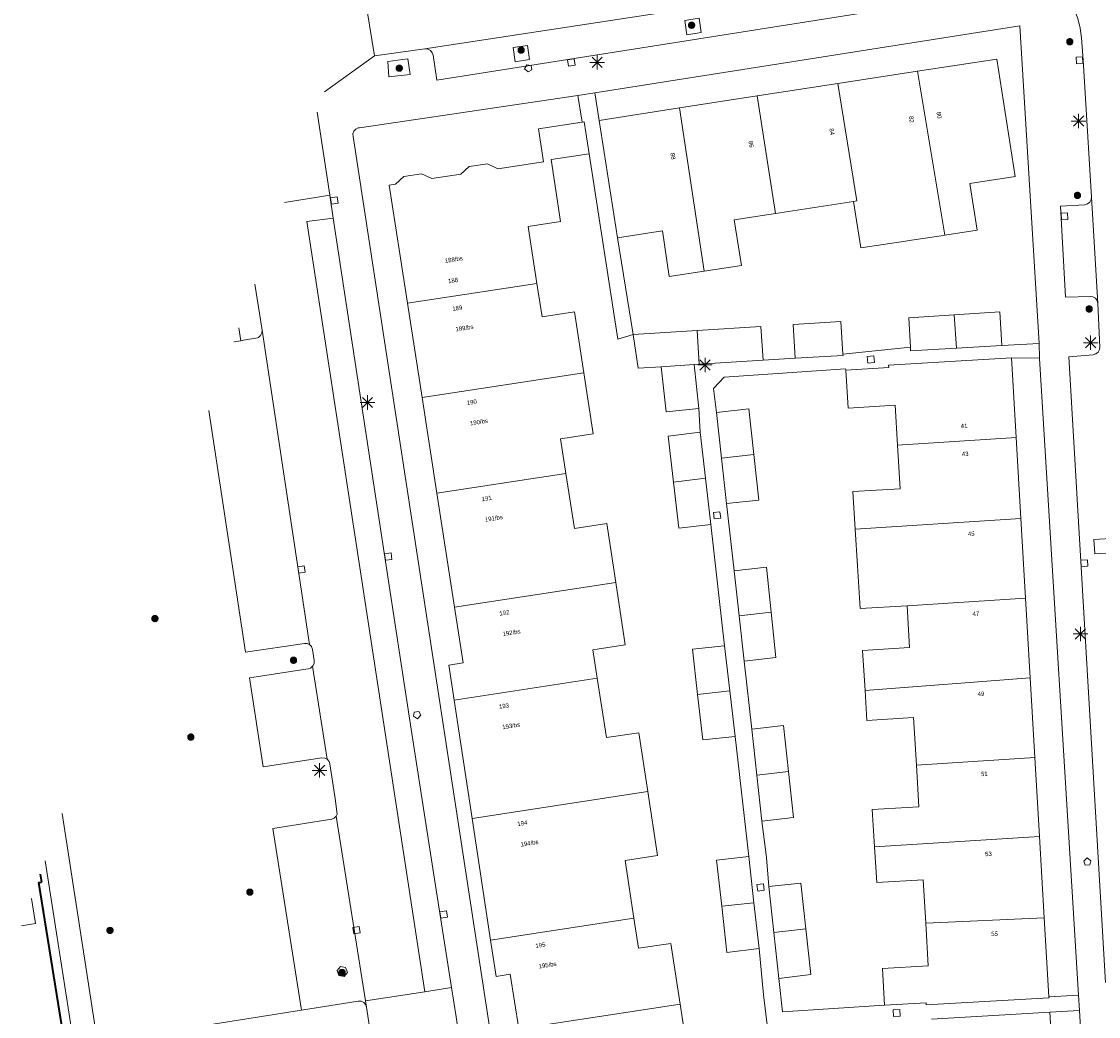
# Model space of a CAD drawing. Header units: metres. Extents: x 135779 to 137489, y 452643 to 455118.
# Tile 125 of 256: x 136063 to 136138, y 453818 to 453887. Entities that reach past the tile are written whole.
import ezdxf
from ezdxf.enums import TextEntityAlignment as Align

# ---------------------------------------------------------------- set-up
doc = ezdxf.new("R2010")
doc.units = ezdxf.units.M
doc.linetypes.add('DGN_Style_4', pattern=[89.853097, 44.898487, -22.449243, 0.056123, -22.449243])
for name, color, linetype, lineweight in [('KTop_NAR_Huisnummer (t)', 7, 'Continuous', 13), ('KTop_NAR_Huisnummer tijdelijk (t)', 7, 'Continuous', 13), ('KTop_OTD_Open verharding_tegels', 15, 'Continuous', 13), ('KTop_PAL_Lichtmast', 40, 'Continuous', 13), ('KTop_PND_Grondvlaksituatie van BAG-pand [tachy]', 1, 'Continuous', 13), ('KTop_PND_Pandscheiding', 40, 'Continuous', 13), ('KTop_PUT_Brandkraan of -put', 1, 'Continuous', 13), ('KTop_PUT_Kolk', 15, 'Continuous', 13), ('KTop_SHD_Hek (l)', 15, 'DGN_Style_4', 40), ('KTop_VGO_Boom', 92, 'Continuous', 13), ('KTop_WGD_Parkeervlak', 251, 'Continuous', 13), ('KTop_WGD_Rijbaan_Lokale weg', 251, 'Continuous', 13), ('KTop_WGD_Rijbaan_Lokale weg_verkeersdrempel', 40, 'Continuous', 13), ('KTop_WGD_Voetpad', 251, 'Continuous', 13), ('KTop_WGD_Voetpad_achterpad', 251, 'Continuous', 13)]:
    doc.layers.add(name, color=color, linetype=linetype, lineweight=lineweight)
doc.styles.add('Style-ROVU', font='ROVU.shx')
doc.styles.add('Style-ROVUCURSIEF', font='ROVUCURSIEF.shx')

# ---------------------------------------------------------------- blocks, each defined once
blk = doc.blocks.new('PAL_Lichtmast')
at = {"layer": 'KTop_PAL_Lichtmast'}
for p, q in [((-0.354, -0.354), (0.354, 0.354)), ((0.354, -0.354), (-0.354, 0.354)), ((0, -0.5), (0, 0.5)), ((-0.5, 0), (0.5, 0))]:
    blk.add_line(p, q, dxfattribs=at)
blk = doc.blocks.new('PUT_Brandkraan_of_-put')
at = {"layer": 'KTop_PUT_Brandkraan of -put'}
for p, q in [((-0.25, 0.034), (0, 0.25)), ((-0.158, -0.25), (-0.25, 0.034)), ((0, 0.25), (0.25, 0.033)), ((0.25, 0.033), (0.158, -0.25)), ((0.158, -0.25), (-0.158, -0.25))]:
    blk.add_line(p, q, dxfattribs=at)
blk = doc.blocks.new('PUT_Kolk')
at = {"layer": 'KTop_PUT_Kolk', "flags": 128}
blk.add_lwpolyline([(0.225, -0.225), (0.225, 0.225), (-0.225, 0.225), (-0.225, -0.225), (0.225, -0.225)], dxfattribs=at)
blk = doc.blocks.new('VGO_Boom')
at = {"layer": 'KTop_VGO_Boom', "flags": 128}
for points in [[(0.215, 0), (0.214, 0.022), (0.21, 0.045), (0.204, 0.066), (0.196, 0.087), (0.186, 0.108), (0.174, 0.126), (0.16, 0.144), (0.144, 0.16), (0.126, 0.174), (0.107, 0.186), (0.087, 0.196), (0.066, 0.204), (0.045, 0.21), (0.022, 0.214), (-0.001, 0.215), (-0.023, 0.214), (-0.045, 0.21), (-0.067, 0.204), (-0.088, 0.196), (-0.108, 0.186), (-0.127, 0.174), (-0.144, 0.16), (-0.16, 0.144), (-0.174, 0.126), (-0.187, 0.107), (-0.197, 0.087), (-0.205, 0.066), (-0.211, 0.045), (-0.214, 0.022), (-0.215, -0.001), (-0.214, -0.023), (-0.211, -0.045), (-0.205, -0.067), (-0.197, -0.088), (-0.187, -0.108), (-0.174, -0.127), (-0.16, -0.144), (-0.144, -0.16), (-0.127, -0.174), (-0.108, -0.187), (-0.088, -0.197), (-0.067, -0.205), (-0.045, -0.211), (-0.023, -0.214), (0, -0.215), (0.022, -0.214), (0.045, -0.211), (0.066, -0.205), (0.087, -0.197), (0.108, -0.187), (0.126, -0.174), (0.144, -0.16), (0.16, -0.144), (0.174, -0.127), (0.186, -0.108), (0.196, -0.088), (0.204, -0.067), (0.21, -0.045), (0.214, -0.023), (0.215, -0.001)], [(0.155, 0), (0.154, 0.016), (0.152, 0.032), (0.147, 0.048), (0.142, 0.063), (0.134, 0.078), (0.125, 0.091), (0.115, 0.104), (0.104, 0.115), (0.091, 0.125), (0.077, 0.134), (0.063, 0.142), (0.048, 0.147), (0.032, 0.152), (0.016, 0.154), (-0.001, 0.155), (-0.017, 0.154), (-0.033, 0.152), (-0.048, 0.147), (-0.064, 0.142), (-0.078, 0.134), (-0.092, 0.125), (-0.104, 0.115), (-0.116, 0.104), (-0.126, 0.091), (-0.135, 0.077), (-0.142, 0.063), (-0.148, 0.048), (-0.152, 0.032), (-0.155, 0.016), (-0.155, -0.001), (-0.155, -0.017), (-0.152, -0.033), (-0.148, -0.048), (-0.142, -0.064), (-0.135, -0.078), (-0.126, -0.092), (-0.116, -0.104), (-0.104, -0.116), (-0.092, -0.126), (-0.078, -0.135), (-0.064, -0.142), (-0.048, -0.148), (-0.033, -0.152), (-0.017, -0.155), (0, -0.155), (0.016, -0.155), (0.032, -0.152), (0.048, -0.148), (0.063, -0.142), (0.078, -0.135), (0.091, -0.126), (0.104, -0.116), (0.115, -0.104), (0.125, -0.092), (0.134, -0.078), (0.142, -0.064), (0.147, -0.048), (0.152, -0.033), (0.154, -0.017), (0.155, -0.001)], [(0.095, 0), (0.094, 0.01), (0.093, 0.02), (0.09, 0.029), (0.087, 0.039), (0.082, 0.048), (0.077, 0.056), (0.071, 0.064), (0.064, 0.071), (0.056, 0.077), (0.047, 0.082), (0.039, 0.087), (0.029, 0.09), (0.02, 0.093), (0.01, 0.094), (-0.001, 0.095), (-0.01, 0.094), (-0.02, 0.093), (-0.03, 0.09), (-0.039, 0.087), (-0.048, 0.082), (-0.056, 0.077), (-0.064, 0.071), (-0.071, 0.064), (-0.077, 0.056), (-0.083, 0.047), (-0.087, 0.039), (-0.091, 0.029), (-0.093, 0.02), (-0.095, 0.01), (-0.095, -0.001), (-0.095, -0.01), (-0.093, -0.02), (-0.091, -0.03), (-0.087, -0.039), (-0.083, -0.048), (-0.077, -0.056), (-0.071, -0.064), (-0.064, -0.071), (-0.056, -0.077), (-0.048, -0.083), (-0.039, -0.087), (-0.03, -0.091), (-0.02, -0.093), (-0.01, -0.095), (0, -0.095), (0.01, -0.095), (0.02, -0.093), (0.029, -0.091), (0.039, -0.087), (0.048, -0.083), (0.056, -0.077), (0.064, -0.071), (0.071, -0.064), (0.077, -0.056), (0.082, -0.048), (0.087, -0.039), (0.09, -0.03), (0.093, -0.02), (0.094, -0.01), (0.095, -0.001)], [(0.035, 0), (0.035, 0.004), (0.034, 0.007), (0.033, 0.011), (0.032, 0.014), (0.03, 0.018), (0.028, 0.021), (0.026, 0.023), (0.023, 0.026), (0.021, 0.028), (0.017, 0.03), (0.014, 0.032), (0.011, 0.033), (0.007, 0.034), (0.004, 0.035), (-0.001, 0.035), (-0.004, 0.035), (-0.008, 0.034), (-0.011, 0.033), (-0.015, 0.032), (-0.018, 0.03), (-0.021, 0.028), (-0.024, 0.026), (-0.027, 0.023), (-0.029, 0.021), (-0.031, 0.017), (-0.032, 0.014), (-0.034, 0.011), (-0.035, 0.007), (-0.035, 0.004), (-0.035, -0.001), (-0.035, -0.004), (-0.035, -0.008), (-0.034, -0.011), (-0.032, -0.015), (-0.031, -0.018), (-0.029, -0.021), (-0.027, -0.024), (-0.024, -0.027), (-0.021, -0.029), (-0.018, -0.031), (-0.015, -0.032), (-0.011, -0.034), (-0.008, -0.035), (-0.004, -0.035), (0, -0.035), (0.004, -0.035), (0.007, -0.035), (0.011, -0.034), (0.014, -0.032), (0.018, -0.031), (0.021, -0.029), (0.023, -0.027), (0.026, -0.024), (0.028, -0.021), (0.03, -0.018), (0.032, -0.015), (0.033, -0.011), (0.034, -0.008), (0.035, -0.004), (0.035, 0)]]:
    blk.add_lwpolyline(points, dxfattribs=at)

msp = doc.modelspace()

# ---------------------------------------------------------------- linework, layer by layer
at = {"layer": 'KTop_OTD_Open verharding_tegels', "flags": 128}
msp.add_lwpolyline([(136078.218, 453866.053), (136078.353, 453865.156)], dxfattribs=at)
at = {"layer": 'KTop_PND_Grondvlaksituatie van BAG-pand [tachy]', "flags": 128}
for points in [[(136126.966, 453872.453), (136129.182, 453872.785), (136128.694, 453876.018), (136131.822, 453876.5), (136130.548, 453884.617), (136125.062, 453883.77)], [(136125.062, 453883.77), (136119.567, 453882.922)], [(136119.567, 453882.922), (136114.008, 453882.064)], [(136114.008, 453882.064), (136108.645, 453881.236)], [(136108.645, 453881.236), (136103.096, 453880.38)], [(136101.911, 453880.246), (136098.902, 453879.786), (136099.248, 453877.522), (136096.084, 453877.04), (136095.374, 453877.377), (136094.125, 453877.188), (136093.537, 453876.654), (136091.544, 453876.352), (136090.834, 453876.689), (136089.605, 453876.502), (136089.024, 453875.967), (136088.597, 453875.902), (136089.856, 453867.748)], [(136102.39, 453878.073), (136102.055, 453880.268), (136101.911, 453880.246)], [(136103.096, 453880.38), (136104.349, 453872.26)], [(136098.795, 453869.114), (136098.194, 453873.046), (136100.428, 453873.387), (136099.773, 453877.673), (136102.39, 453878.073)], [(136115.262, 453873.944), (136120.663, 453874.777)], [(136120.663, 453874.777), (136121.157, 453871.57), (136124.237, 453872.044), (136124.658, 453872.107), (136126.701, 453872.413), (136126.966, 453872.453)], [(136110.35, 453869.965), (136112.911, 453870.352), (136112.422, 453873.506), (136115.262, 453873.944)], [(136104.349, 453872.26), (136107.466, 453872.741), (136107.921, 453869.598), (136110.35, 453869.965)], [(136102.025, 453862.936), (136101.382, 453867.143), (136099.148, 453866.802), (136098.795, 453869.114)], [(136089.856, 453867.748), (136090.862, 453861.23)], [(136127.606, 453866.948), (136124.468, 453866.746), (136124.583, 453864.702)], [(136130.9, 453864.826), (136130.745, 453867.151), (136127.606, 453866.948)], [(136114.406, 453863.804), (136114.264, 453866.129), (136109.854, 453865.855)], [(136119.927, 453864.237), (136119.779, 453866.487), (136116.488, 453866.272), (136116.63, 453863.947)], [(136109.854, 453865.855), (136105.445, 453865.582)], [(136105.445, 453865.582), (136105.791, 453863.263), (136107.367, 453863.364)], [(136124.583, 453864.702), (136124.597, 453864.447), (136127.756, 453864.637)], [(136127.756, 453864.637), (136130.9, 453864.826)], [(136116.63, 453863.947), (136119.934, 453864.136), (136119.927, 453864.237)], [(136131.558, 453863.976), (136123.073, 453863.478), (136123.083, 453863.314), (136120.12, 453863.126)], [(136131.881, 453858.466), (136131.558, 453863.976)], [(136107.367, 453863.364), (136107.709, 453860.251), (136109.971, 453860.482)], [(136109.641, 453863.507), (136109.999, 453863.529)], [(136109.971, 453860.482), (136109.641, 453863.507)], [(136109.999, 453863.529), (136114.406, 453863.804)], [(136120.12, 453863.126), (136120.286, 453860.502), (136123.536, 453860.707), (136123.698, 453857.946)], [(136100.8, 453855.986), (136100.433, 453858.389), (136102.668, 453858.73), (136102.025, 453862.936)], [(136090.862, 453861.23), (136091.882, 453854.623)], [(136113.776, 453857.295), (136113.427, 453860.455), (136111.202, 453860.198)], [(136111.202, 453860.198), (136111.544, 453857.052)], [(136110.066, 453858.843), (136107.854, 453858.573), (136108.228, 453855.396)], [(136110.433, 453855.655), (136110.066, 453858.843)], [(136123.698, 453857.946), (136123.874, 453854.935), (136120.617, 453854.734), (136120.779, 453852.146)], [(136132.21, 453852.873), (136131.881, 453858.466)], [(136111.886, 453853.907), (136114.123, 453854.152), (136113.776, 453857.295)], [(136111.544, 453857.052), (136111.886, 453853.907)], [(136104.236, 453848.457), (136103.615, 453852.527), (136101.38, 453852.186), (136100.8, 453855.986)], [(136110.8, 453852.464), (136110.433, 453855.655)], [(136108.228, 453855.396), (136108.601, 453852.219), (136110.8, 453852.464)], [(136091.882, 453854.623), (136093.097, 453846.755)], [(136132.532, 453847.374), (136132.21, 453852.873)], [(136120.779, 453852.146), (136120.938, 453849.614), (136121.111, 453846.664), (136124.349, 453846.854)], [(136114.965, 453846.396), (136114.636, 453849.514), (136112.412, 453849.269)], [(136112.412, 453849.269), (136112.76, 453846.15)], [(136102.961, 453841.845), (136102.661, 453843.81), (136104.894, 453844.151), (136104.236, 453848.457)], [(136093.097, 453846.755), (136093.692, 453842.902), (136092.705, 453842.749), (136093.072, 453840.334)], [(136124.349, 453846.854), (136124.519, 453843.959), (136121.281, 453843.757), (136121.45, 453840.993)], [(136132.856, 453841.858), (136132.532, 453847.374)], [(136112.76, 453846.15), (136113.109, 453843.03)], [(136113.109, 453843.03), (136115.295, 453843.274), (136114.965, 453846.396)], [(136111.755, 453844.09), (136109.531, 453843.858), (136109.888, 453840.719)], [(136112.113, 453840.973), (136111.755, 453844.09)], [(136106.443, 453834.013), (136105.822, 453838.078), (136103.588, 453837.737), (136102.961, 453841.845)], [(136133.178, 453836.376), (136132.856, 453841.858)], [(136112.477, 453837.806), (136112.113, 453840.973)], [(136121.45, 453840.993), (136121.577, 453838.929), (136124.802, 453839.138), (136124.996, 453835.825)], [(136093.072, 453840.334), (136094.314, 453832.159)], [(136109.888, 453840.719), (136110.246, 453837.58), (136112.477, 453837.806)], [(136116.16, 453835.391), (136115.808, 453838.573), (136113.623, 453838.328)], [(136113.623, 453838.328), (136113.971, 453835.152)], [(136133.499, 453830.911), (136133.178, 453836.376)], [(136124.996, 453835.825), (136125.164, 453832.964), (136121.932, 453832.774), (136122.096, 453830.186)], [(136113.971, 453835.152), (136114.319, 453831.975)], [(136114.319, 453831.975), (136116.511, 453832.219), (136116.16, 453835.391)], [(136105.493, 453825.266), (136104.884, 453829.251), (136107.119, 453829.592), (136106.443, 453834.013)], [(136094.314, 453832.159), (136095.591, 453823.753)], [(136133.828, 453825.301), (136133.499, 453830.911)], [(136122.096, 453830.186), (136122.253, 453827.724), (136125.461, 453827.912), (136125.636, 453824.927)], [(136113.419, 453829.527), (136111.195, 453829.27), (136111.556, 453826.086)], [(136113.774, 453826.338), (136113.419, 453829.527)], [(136117.36, 453824.529), (136117.006, 453827.683), (136114.807, 453827.464)], [(136114.807, 453827.464), (136115.156, 453824.287)], [(136063.891, 453826.627), (136064.165, 453824.899), (136063.208, 453824.747)], [(136111.556, 453826.086), (136111.917, 453822.903), (136114.128, 453823.161)], [(136114.128, 453823.161), (136113.774, 453826.338)], [(136108.686, 453819.327), (136108.045, 453823.525), (136105.811, 453823.184), (136105.493, 453825.266)], [(136134.149, 453819.833), (136133.828, 453825.301)], [(136115.504, 453821.11), (136117.715, 453821.367), (136117.36, 453824.529)], [(136125.636, 453824.927), (136125.81, 453821.965), (136122.646, 453821.791), (136122.8, 453819.25)], [(136095.591, 453823.753), (136095.973, 453821.242), (136096.951, 453821.395), (136097.534, 453817.622)], [(136115.156, 453824.287), (136115.504, 453821.11)], [(136107.455, 453812.425), (136107.1, 453814.746), (136109.334, 453815.087), (136108.686, 453819.327)], [(136122.8, 453819.25), (136125.66, 453819.412), (136125.668, 453819.269), (136134.153, 453819.767), (136134.149, 453819.833)], [(136134.213, 453818.779), (136126.028, 453818.291)], [(136134.541, 453813.201), (136134.213, 453818.779)]]:
    msp.add_lwpolyline(points, dxfattribs=at)
at = {"layer": 'KTop_PND_Pandscheiding', "flags": 128}
for points in [[(136126.966, 453872.453), (136125.062, 453883.77)], [(136119.567, 453882.922), (136120.882, 453874.811), (136120.663, 453874.777)], [(136114.008, 453882.064), (136115.262, 453873.944)], [(136110.35, 453869.965), (136108.645, 453881.236)], [(136089.856, 453867.748), (136098.795, 453869.114)], [(136127.756, 453864.637), (136127.606, 453866.948)], [(136109.999, 453863.529), (136109.854, 453865.855)], [(136107.367, 453863.364), (136109.641, 453863.507)], [(136102.025, 453862.936), (136090.862, 453861.23)], [(136131.881, 453858.466), (136123.698, 453857.946)], [(136113.776, 453857.295), (136111.544, 453857.052)], [(136091.882, 453854.623), (136100.8, 453855.986)], [(136110.433, 453855.655), (136108.228, 453855.396)], [(136120.779, 453852.146), (136132.21, 453852.873)], [(136104.236, 453848.457), (136093.097, 453846.755)], [(136132.532, 453847.374), (136124.349, 453846.854)], [(136112.76, 453846.15), (136114.965, 453846.396)], [(136102.961, 453841.845), (136093.072, 453840.334)], [(136121.45, 453840.993), (136132.856, 453841.858)], [(136112.113, 453840.973), (136109.888, 453840.719)], [(136133.178, 453836.376), (136124.996, 453835.825)], [(136113.971, 453835.152), (136116.16, 453835.391)], [(136094.314, 453832.159), (136106.443, 453834.013)], [(136122.096, 453830.186), (136133.499, 453830.911)], [(136113.774, 453826.338), (136111.556, 453826.086)], [(136105.493, 453825.266), (136095.591, 453823.753)], [(136133.828, 453825.301), (136125.636, 453824.927)], [(136117.36, 453824.529), (136115.156, 453824.287)], [(136108.686, 453819.327), (136097.534, 453817.622)]]:
    msp.add_lwpolyline(points, dxfattribs=at)
at = {"layer": 'KTop_SHD_Hek (l)', "flags": 128}
for points in [[(136064.499, 453828.298), (136064.58, 453827.762)], [(136064.37, 453827.73), (136064.58, 453827.762)], [(136064.37, 453827.73), (136067.13, 453810.638), (136067.394, 453810.677), (136068.976, 453800)]]:
    msp.add_lwpolyline(points, dxfattribs=at)
at = {"layer": 'KTop_WGD_Parkeervlak', "flags": 128}
for points in [[(136109.986, 453887.435), (136108.998, 453887.279), (136109.154, 453886.292), (136110.142, 453886.448), (136109.986, 453887.435)], [(136097.301, 453884.415), (136098.289, 453884.572), (136098.133, 453885.559), (136097.145, 453885.402), (136097.301, 453884.415)], [(136078.353, 453865.156), (136078.537, 453865.185), (136079.527, 453865.359), (136079.57, 453865.381), (136079.718, 453865.513), (136079.804, 453865.692), (136079.812, 453865.89)], [(136077.864, 453865.079), (136078.353, 453865.156)], [(136083.09, 453844.165), (136082.936, 453844.234), (136082.737, 453844.245), (136078.662, 453843.636), (136076.142, 453860.34)], [(136138.426, 453851.501), (136137.255, 453851.432), (136137.314, 453850.434), (136138.485, 453850.503)], [(136084.321, 453836.24), (136084.142, 453836.326), (136083.943, 453836.335), (136079.896, 453835.71), (136078.94, 453841.867), (136083.005, 453842.496), (136083.151, 453842.542), (136083.308, 453842.664)], [(136082.53, 453818.923), (136080.55, 453831.458), (136084.622, 453832.099), (136084.805, 453832.179), (136084.942, 453832.323)], [(136085.223, 453821.923), (136084.991, 453821.644), (136085.117, 453821.304), (136085.474, 453821.243), (136085.706, 453821.522), (136085.58, 453821.862), (136085.223, 453821.923)]]:
    msp.add_lwpolyline(points, dxfattribs=at)
at = {"layer": 'KTop_WGD_Rijbaan_Lokale weg', "flags": 128}
for points in [[(136127.875, 453890.955), (136091.063, 453885.31)], [(136127.875, 453890.955), (136129.841, 453891.251), (136130.481, 453891.32), (136131.153, 453891.313), (136131.819, 453891.226), (136132.47, 453891.062), (136133.097, 453890.821), (136133.691, 453890.507), (136134.243, 453890.124), (136134.746, 453889.679), (136135.193, 453889.178), (136135.577, 453888.627), (136135.893, 453888.034), (136136.136, 453887.407), (136136.303, 453886.757), (136136.391, 453886.091), (136136.501, 453884.541), (136137.08, 453875.081)], [(136086.867, 453889.235), (136087.586, 453884.841)], [(136087.586, 453884.841), (136091.063, 453885.31)], [(136084.494, 453875.215), (136081.363, 453874.708)], [(136084.735, 453873.621), (136084.494, 453875.215)], [(136137.522, 453867.732), (136137.08, 453875.081)], [(136084.735, 453873.621), (136082.914, 453873.4), (136091.062, 453820.188)], [(136079.812, 453865.89), (136079.314, 453869.07)], [(136137.522, 453867.732), (136137.65, 453864.707)], [(136083.09, 453844.165), (136079.812, 453865.89)], [(136083.308, 453842.664), (136083.329, 453842.689), (136083.414, 453842.868), (136083.423, 453843.067), (136083.303, 453843.838), (136083.23, 453844.023), (136083.09, 453844.165)], [(136084.321, 453836.24), (136083.308, 453842.664)], [(136084.942, 453832.323), (136085.002, 453832.463), (136084.852, 453833.536), (136084.5, 453835.927), (136084.447, 453836.087), (136084.321, 453836.24)], [(136086.959, 453819.556), (136084.942, 453832.323)], [(136091.062, 453820.188), (136086.959, 453819.556)]]:
    msp.add_lwpolyline(points, dxfattribs=at)
at = {"layer": 'KTop_WGD_Rijbaan_Lokale weg_verkeersdrempel', "flags": 128}
for points in [[(136084.136, 453882.34), (136087.586, 453884.841)], [(136084.494, 453875.215), (136083.627, 453880.939)], [(136091.062, 453820.188), (136092.902, 453820.472)], [(136093.482, 453816.722), (136093.22, 453818.462), (136092.902, 453820.472)], [(136087.028, 453819.121), (136086.959, 453819.556)], [(136087.028, 453819.121), (136087.076, 453818.813), (136087.192, 453818.06), (136087.54, 453815.805)]]:
    msp.add_lwpolyline(points, dxfattribs=at)
at = {"layer": 'KTop_WGD_Voetpad', "flags": 128}
for points in [[(136091.063, 453885.31), (136091.262, 453885.297), (136091.439, 453885.207), (136091.568, 453885.055), (136091.624, 453884.888), (136091.881, 453883.151), (136127.636, 453888.811), (136127.453, 453890.403), (136127.47, 453890.601), (136127.562, 453890.777), (136127.716, 453890.903), (136127.875, 453890.955)], [(136102.796, 453882.281), (136132.14, 453886.907), (136133.478, 453864.961)], [(136089.883, 453884.634), (136088.506, 453884.449), (136088.564, 453883.379), (136090.039, 453883.538), (136089.883, 453884.634)], [(136100.076, 453788.009), (136098.239, 453800), (136086.098, 453879.265), (136086.084, 453879.457), (136086.149, 453879.639), (136086.281, 453879.779), (136086.459, 453879.854), (136086.554, 453879.863), (136101.626, 453882.107)], [(136102.796, 453882.281), (136101.626, 453882.107)], [(136137.08, 453875.081), (136137.058, 453874.903), (136136.962, 453874.728), (136136.806, 453874.605), (136136.614, 453874.552), (136134.941, 453874.441), (136135.281, 453868.161), (136137.008, 453868.211), (136137.183, 453868.185), (136137.355, 453868.085), (136137.474, 453867.925), (136137.522, 453867.732)], [(136092.902, 453820.472), (136091.715, 453827.967), (136090.104, 453838.312), (136088.282, 453850.204), (136084.735, 453873.621)], [(136133.498, 453863.944), (136133.478, 453864.961)], [(136137.65, 453864.707), (136137.63, 453864.544), (136137.537, 453864.369), (136137.382, 453864.243), (136137.191, 453864.188), (136135.511, 453864.051), (136138.051, 453820.821), (136139.744, 453820.921), (136139.78, 453820.922), (136139.975, 453820.879), (136140.137, 453820.764), (136140.242, 453820.594)], [(136133.498, 453863.944), (136133.499, 453863.932), (136136.192, 453819.941)], [(136066.022, 453832.491), (136068.458, 453816.672), (136082.53, 453818.923)], [(136076.119, 453755.435), (136074.137, 453767.972), (136071.674, 453785.044), (136069.391, 453800), (136068.165, 453808.03), (136065.632, 453824.23), (136064.835, 453829.223)], [(136082.53, 453818.923), (136086.456, 453819.538), (136086.655, 453819.529), (136086.835, 453819.443), (136086.967, 453819.294), (136087.028, 453819.121)], [(136136.257, 453818.878), (136136.192, 453819.941)], [(136136.257, 453818.878), (136137.354, 453800), (136137.897, 453790.66)]]:
    msp.add_lwpolyline(points, dxfattribs=at)
at = {"layer": 'KTop_WGD_Voetpad_achterpad', "flags": 128}
for points in [[(136101.626, 453882.107), (136101.911, 453880.246)], [(136103.096, 453880.38), (136102.796, 453882.281)], [(136102.39, 453878.073), (136104.377, 453865.257), (136105.445, 453865.582)], [(136105.445, 453865.582), (136104.349, 453872.26)], [(136124.583, 453864.702), (136119.927, 453864.237)], [(136133.478, 453864.961), (136130.9, 453864.826)], [(136116.63, 453863.947), (136114.406, 453863.804)], [(136131.558, 453863.976), (136133.498, 453863.944)], [(136111.202, 453860.198), (136110.981, 453861.863), (136111.721, 453862.647), (136120.095, 453863.208), (136120.12, 453863.126)], [(136109.971, 453860.482), (136110.066, 453858.843)], [(136112.412, 453849.269), (136111.886, 453853.907)], [(136110.8, 453852.464), (136111.755, 453844.09)], [(136113.623, 453838.328), (136113.109, 453843.03)], [(136112.477, 453837.806), (136113.419, 453829.527)], [(136114.807, 453827.464), (136114.638, 453829.458), (136114.319, 453831.975)], [(136114.128, 453823.161), (136114.432, 453819.978), (136115.057, 453814.901)], [(136122.8, 453819.25), (136115.747, 453818.801), (136115.504, 453821.11)], [(136136.192, 453819.941), (136134.149, 453819.833)], [(136134.213, 453818.779), (136136.257, 453818.878)]]:
    msp.add_lwpolyline(points, dxfattribs=at)

# ---------------------------------------------------------------- block references
at = {"layer": 'KTop_PAL_Lichtmast'}
for p in [(136102.952, 453884.381), (136136.192, 453880.332), (136137.022, 453865.022), (136110.405, 453863.48), (136087.095, 453860.888), (136136.322, 453844.902), (136083.785, 453835.477)]:
    msp.add_blockref('PAL_Lichtmast', p, dxfattribs=at)
at = {"layer": 'KTop_PUT_Brandkraan of -put'}
for p, rotation in [((136098.178, 453883.983), 98.99525446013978), ((136090.516, 453839.282), 188.7106782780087), ((136136.802, 453829.191), 3.362575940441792)]:
    msp.add_blockref('PUT_Brandkraan_of_-put', p, dxfattribs=dict(at, rotation=rotation))
at = {"layer": 'KTop_PUT_Kolk'}
for p, rotation in [((136136.257, 453884.53), 4.05934636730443), ((136101.172, 453884.37), 98.99525446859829), ((136084.807, 453874.847), 188.5975459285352), ((136135.217, 453873.753), 183.0989753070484), ((136121.853, 453863.862), 95.70328267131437), ((136111.236, 453853.093), 186.5608166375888), ((136088.53, 453850.243), 188.6131838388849), ((136136.588, 453849.783), 183.3625759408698), ((136082.537, 453849.359), 188.5804104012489), ((136114.236, 453827.392), 6.268923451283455), ((136092.357, 453825.517), 188.9993185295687), ((136086.342, 453824.442), 188.9776965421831), ((136123.638, 453818.714), 272.7795486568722)]:
    msp.add_blockref('PUT_Kolk', p, dxfattribs=dict(at, rotation=rotation))
at = {"layer": 'KTop_VGO_Boom'}
for p in [(136109.475, 453886.951), (136097.705, 453885.231), (136135.586, 453885.812), (136089.291, 453883.982), (136136.117, 453875.195), (136136.925, 453867.351), (136072.42, 453845.964), (136081.99, 453843.084), (136074.897, 453837.776), (136078.974, 453827.066), (136069.316, 453824.418), (136085.339, 453821.515)]:
    msp.add_blockref('VGO_Boom', p, dxfattribs=at)

# ---------------------------------------------------------------- texts
at = {"layer": 'KTop_NAR_Huisnummer (t)', "style": 'Style-ROVU'}
for s, p in [('41', (136128.515, 453859.284)), ('43', (136128.59, 453857.354)), ('45', (136129.006, 453851.833)), ('47', (136129.33, 453846.307)), ('49', (136129.681, 453840.782)), ('51', (136129.912, 453835.25)), ('53', (136130.2, 453829.722)), ('55', (136130.617, 453824.203))]:
    msp.add_text(s, height=0.3, rotation=3.4, dxfattribs=at).set_placement(p, align=Align.MIDDLE_RIGHT)
at = {"layer": 'KTop_NAR_Huisnummer tijdelijk (t)', "style": 'Style-ROVUCURSIEF'}
for s, rotation, p in [('80', 278.8, (136126.535, 453880.967)), ('82', 278.8, (136124.626, 453880.674)), ('84', 278.8, (136119.135, 453879.826)), ('86', 278.8, (136113.553, 453878.961)), ('88', 278.8, (136108.153, 453878.13)), ('188/bs', 8.8, (136092.44, 453870.678)), ('188', 8.8, (136092.661, 453869.266)), ('189', 8.8, (136092.953, 453867.357)), ('189/bs', 8.8, (136093.173, 453865.945)), ('190', 8.8, (136093.956, 453860.861)), ('190/bs', 8.8, (136094.176, 453859.449)), ('191', 8.8, (136094.983, 453854.209)), ('191/bs', 8.8, (136095.203, 453852.797)), ('192', 8.8, (136096.203, 453846.31)), ('192/bs', 8.8, (136096.423, 453844.897)), ('193', 8.8, (136096.18, 453839.875)), ('193/bs', 8.8, (136096.4, 453838.464)), ('194', 8.8, (136097.445, 453831.77)), ('194/bs', 8.8, (136097.665, 453830.356)), ('195', 8.8, (136098.691, 453823.35)), ('195/bs', 8.8, (136098.911, 453821.937))]:
    msp.add_text(s, height=0.3, rotation=rotation, dxfattribs=at).set_placement(p, align=Align.MIDDLE_LEFT)

doc.saveas('drawing.dxf')
